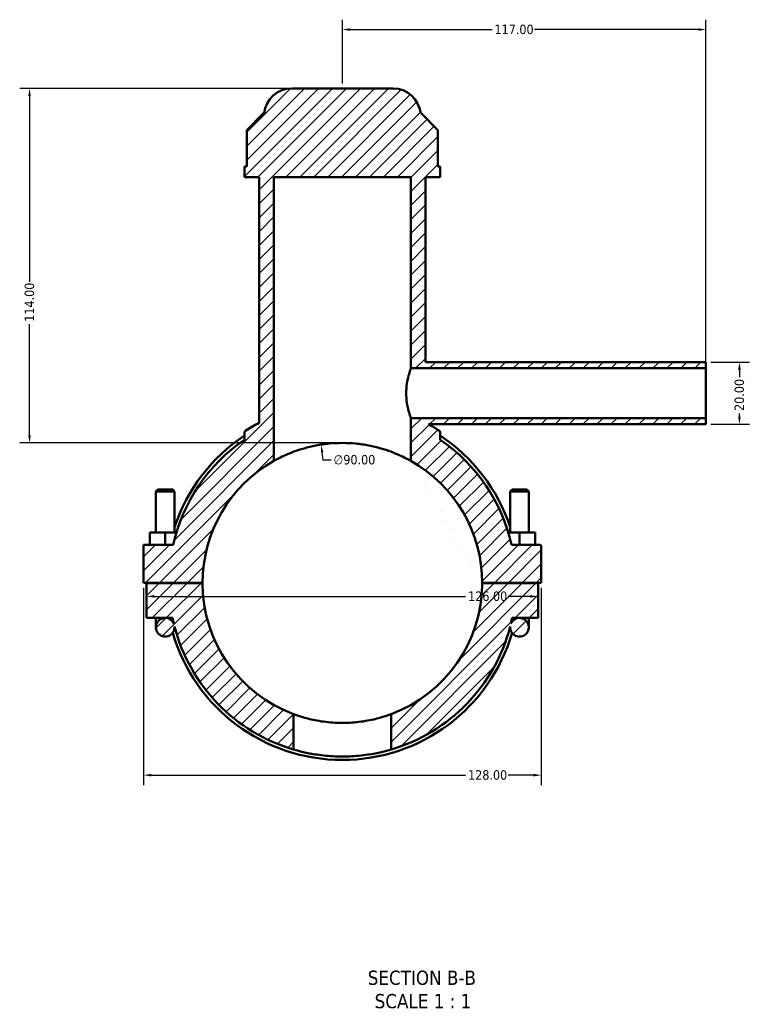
# Model space of a CAD drawing. Header units: millimetres. Extents: x 0 to 898, y -421 to 954.
# Tile 1 of 7: x 284 to 519, y -421 to -105. Entities that reach past the tile are written whole.
import ezdxf

# ---------------------------------------------------------------- set-up
doc = ezdxf.new("R2010")
doc.units = ezdxf.units.MM
for name, color, linetype, lineweight in [('Dimension (ANSI)', 7, 'Continuous', 25), ('Hatch (ANSI)', 7, 'Continuous', 18), ('Symbol (ANSI)', 7, 'Continuous', 25), ('Visible (ANSI)', 7, 'Continuous', 50)]:
    doc.layers.add(name, color=color, linetype=linetype, lineweight=lineweight)
doc.styles.add('Label Text (ANSI)', font='tahoma.ttf')
doc.styles.add('Note Text (ANSI)', font='tahoma.ttf')
doc.dimstyles.new('Default - mm (ANSI)', dxfattribs={"dimtxt": 3.048, "dimasz": 2.5, "dimexe": 3.175, "dimexo": 1.6002, "dimgap": 0.8, "dimtad": 0, "dimtoh": 1, "dimrnd": 1e-08, "dimzin": 4, "dimdsep": 46, "dimtxsty": 'Note Text (ANSI)', "dimcen": 0.09, "dimdle": 10, "dimclrd": 256, "dimclre": 256, "dimclrt": 230, "dimadec": 1, "dimazin": 1, "dimtfac": 1, "dimtofl": 0, "dimtmove": 0, "dimatfit": 3, "dimfxl": 1, "dimtolj": 1, "dimtzin": 4, "dimlwd": -1, "dimlwe": -1, "dimarcsym": 0})

# ---------------------------------------------------------------- blocks, each defined once
blk = doc.blocks.new('*D7')
at = {"layer": 'Defpoints', "color": 0, "transparency": 16777216}
for p in [(381.13, -241.54), (394.93, -330.47)]:
    blk.add_point(p, dxfattribs=at)
at = {"layer": 'Dimension (ANSI)', "transparency": 16777216}
for p, q in [((381.9, -246.48), (381.51, -244.01)), ((384.4, -246.48), (381.9, -246.48))]:
    blk.add_line(p, q, dxfattribs=at)
blk.add_solid([(381.93, -243.94), (381.1, -244.07), (381.13, -241.54)], dxfattribs=at)
at = {"layer": 'Dimension (ANSI)', "color": 230, "true_color": 0xff0080, "transparency": 16777216, "insert": (385.2, -244.84), "char_height": 3.048, "attachment_point": 1, "style": 'Note Text (ANSI)'}
blk.add_mtext('\\A1;∅90.00', dxfattribs=at)
blk = doc.blocks.new('*D9')
at = {"layer": 'Defpoints', "color": 0, "transparency": 16777216}
for p in [(371.77, -127), (287.37, -241), (388.03, -241)]:
    blk.add_point(p, dxfattribs=at)
at = {"layer": 'Dimension (ANSI)', "transparency": 16777216}
for p, q in [((370.17, -127), (284.19, -127)), ((287.37, -129.5), (287.37, -189.16)), ((287.37, -238.5), (287.37, -202.84)), ((386.43, -241), (284.19, -241))]:
    blk.add_line(p, q, dxfattribs=at)
for points in [[(286.95, -129.5), (287.78, -129.5), (287.37, -127)], [(286.95, -238.5), (287.78, -238.5), (287.37, -241)]]:
    blk.add_solid(points, dxfattribs=at)
at = {"layer": 'Dimension (ANSI)', "color": 230, "true_color": 0xff0080, "transparency": 16777216, "insert": (285.78, -202.04), "char_height": 3.048, "attachment_point": 1, "rotation": 90, "style": 'Note Text (ANSI)'}
blk.add_mtext('\\A1;114.00', dxfattribs=at)
blk = doc.blocks.new('*D10')
at = {"layer": 'Defpoints', "color": 0, "transparency": 16777216}
for p in [(505.03, -215), (505.03, -235), (515.81, -235)]:
    blk.add_point(p, dxfattribs=at)
at = {"layer": 'Dimension (ANSI)', "transparency": 16777216}
for p, q in [((506.63, -215), (518.99, -215)), ((515.81, -217.5), (515.81, -219.88)), ((515.81, -232.5), (515.81, -231.51)), ((506.63, -235), (518.99, -235))]:
    blk.add_line(p, q, dxfattribs=at)
for points in [[(515.39, -217.5), (516.23, -217.5), (515.81, -215)], [(515.39, -232.5), (516.23, -232.5), (515.81, -235)]]:
    blk.add_solid(points, dxfattribs=at)
at = {"layer": 'Dimension (ANSI)', "color": 230, "true_color": 0xff0080, "transparency": 16777216, "insert": (514.22, -230.71), "char_height": 3.048, "attachment_point": 1, "rotation": 90, "style": 'Note Text (ANSI)'}
blk.add_mtext('\\A1;20.00', dxfattribs=at)
blk = doc.blocks.new('*D11')
at = {"layer": 'Defpoints', "color": 0, "transparency": 16777216}
for p in [(505.03, -108.09), (388.03, -127), (505.03, -217)]:
    blk.add_point(p, dxfattribs=at)
at = {"layer": 'Dimension (ANSI)', "transparency": 16777216}
for p, q in [((388.03, -125.4), (388.03, -104.92)), ((505.03, -215.4), (505.03, -104.92)), ((390.53, -108.09), (436.19, -108.09)), ((502.53, -108.09), (449.87, -108.09))]:
    blk.add_line(p, q, dxfattribs=at)
for points in [[(390.53, -107.68), (390.53, -108.51), (388.03, -108.09)], [(502.53, -107.68), (502.53, -108.51), (505.03, -108.09)]]:
    blk.add_solid(points, dxfattribs=at)
at = {"layer": 'Dimension (ANSI)', "color": 230, "true_color": 0xff0080, "transparency": 16777216, "insert": (436.99, -106.51), "char_height": 3.048, "attachment_point": 1, "style": 'Note Text (ANSI)'}
blk.add_mtext('\\A1;117.00', dxfattribs=at)
blk = doc.blocks.new('*D12')
at = {"layer": 'Defpoints', "color": 0, "transparency": 16777216}
for p in [(324.03, -285.95), (452.03, -285.95), (452.03, -347.8)]:
    blk.add_point(p, dxfattribs=at)
at = {"layer": 'Dimension (ANSI)', "transparency": 16777216}
for p, q in [((324.03, -287.55), (324.03, -350.98)), ((452.03, -287.55), (452.03, -350.98)), ((326.53, -347.8), (427.69, -347.8)), ((449.53, -347.8), (441.37, -347.8))]:
    blk.add_line(p, q, dxfattribs=at)
for points in [[(326.53, -347.38), (326.53, -348.22), (324.03, -347.8)], [(449.53, -347.38), (449.53, -348.22), (452.03, -347.8)]]:
    blk.add_solid(points, dxfattribs=at)
at = {"layer": 'Dimension (ANSI)', "color": 230, "true_color": 0xff0080, "transparency": 16777216, "insert": (428.49, -346.21), "char_height": 3.048, "attachment_point": 1, "style": 'Note Text (ANSI)'}
blk.add_mtext('\\A1;128.00', dxfattribs=at)
blk = doc.blocks.new('*D13')
at = {"layer": 'Defpoints', "color": 0, "transparency": 16777216}
for p in [(325.03, -290.33), (451.03, -290.33), (451.03, -290.33)]:
    blk.add_point(p, dxfattribs=at)
at = {"layer": 'Dimension (ANSI)', "transparency": 16777216}
for p, q in [((327.53, -290.33), (427.69, -290.33)), ((448.53, -290.33), (441.37, -290.33))]:
    blk.add_line(p, q, dxfattribs=at)
for points in [[(327.53, -289.91), (327.53, -290.74), (325.03, -290.33)], [(448.53, -289.91), (448.53, -290.74), (451.03, -290.33)]]:
    blk.add_solid(points, dxfattribs=at)
at = {"layer": 'Dimension (ANSI)', "color": 230, "true_color": 0xff0080, "transparency": 16777216, "insert": (428.49, -288.74), "char_height": 3.048, "attachment_point": 1, "style": 'Note Text (ANSI)'}
blk.add_mtext('\\A1;126.00', dxfattribs=at)

msp = doc.modelspace()

# ---------------------------------------------------------------- hatches: boundary and pattern name
at = {"layer": 'Hatch (ANSI)'}
h = msp.add_hatch(dxfattribs=at)
h.set_pattern_fill('ANSI31', color=256, scale=25.4, style=0)
h.set_pattern_definition([(45, (0, 0), (-2.245064, 2.245064), [])])
edge = h.paths.add_edge_path()
edge.add_line((403.711, -328.183), (403.711, -339.555))
edge.add_ellipse((388.031, -286.003), major_axis=(15.68, -53.552), ratio=1, start_angle=0, end_angle=59.1214)
edge.add_ellipse((445.031, -300.253), major_axis=(-2.992, 0.224), ratio=1, start_angle=0, end_angle=274.27553)
edge.add_line((445.031, -297.253), (451.031, -297.253))
edge.add_line((451.031, -297.253), (451.031, -286.053))
edge.add_line((451.031, -286.053), (433.031, -286.053))
edge.add_ellipse((388.031, -286.003), major_axis=(45, -0.05), ratio=1, start_angle=290.45586, end_angle=360, ccw=False)
edge = h.paths.add_edge_path(flags=0)
edge.add_ellipse((445.031, -300.253), major_axis=(0, 3), ratio=1, start_angle=0, end_angle=66.20304)
edge.add_ellipse((388.031, -286.003), major_axis=(54.255, -13.04), ratio=1, start_angle=0, end_angle=1.88271)
edge.add_line((442.685, -297.253), (445.031, -297.253))
edge = h.paths.add_edge_path()
edge.add_spline(control_points=[(356.949, -236.997), (356.864, -237.051), (356.789, -237.119), (356.663, -237.277), (356.614, -237.366), (356.548, -237.556), (356.531, -237.656), (356.531, -237.757)], knot_values=[-0.0907132, -0.0907132, -0.0907132, -0.0907132, -0.0604754, -0.0604754, -0.0302377, -0.0302377, 0, 0, 0, 0], degree=3, periodic=0)
edge.add_line((356.531, -237.757), (356.531, -239.945))
edge.add_ellipse((388.031, -286.003), major_axis=(-31.5, 46.059), ratio=1, start_angle=0, end_angle=42.94964)
edge.add_line((333.592, -273.753), (324.031, -273.753))
edge.add_line((324.031, -273.753), (324.031, -285.953))
edge.add_line((324.031, -285.953), (343.031, -285.953))
edge.add_ellipse((388.031, -286.003), major_axis=(-45, 0.05), ratio=1, start_angle=299.40424, end_angle=360, ccw=False)
edge.add_line((365.981, -246.776), (365.981, -155.503))
edge.add_line((365.981, -155.503), (410.081, -155.503))
edge.add_line((410.081, -155.503), (410.081, -217.003))
edge.add_line((410.081, -217.003), (505.031, -217.003))
edge.add_line((505.031, -217.003), (505.031, -215.003))
edge.add_line((505.031, -215.003), (414.806, -215.003))
edge.add_line((414.806, -215.003), (414.806, -155.503))
edge.add_line((414.806, -155.503), (419.531, -155.503))
edge.add_line((419.531, -155.503), (419.531, -152.083))
edge.add_line((419.531, -152.083), (418.79, -152.083))
edge.add_line((418.79, -152.083), (418.79, -140.383))
edge.add_line((418.79, -140.383), (413.39, -134.983))
edge.add_line((413.39, -134.983), (413.231, -134.983))
edge.add_ellipse((404.289, -136.003), major_axis=(8.942, 1.02), ratio=1, start_angle=0, end_angle=83.4925)
edge.add_line((404.289, -127.003), (371.773, -127.003))
edge.add_ellipse((371.773, -136.003), major_axis=(0, 9), ratio=1, start_angle=0, end_angle=83.4925)
edge.add_line((362.831, -134.983), (362.673, -134.983))
edge.add_line((362.673, -134.983), (357.273, -140.383))
edge.add_line((357.273, -140.383), (357.273, -152.083))
edge.add_line((357.273, -152.083), (356.531, -152.083))
edge.add_line((356.531, -152.083), (356.531, -155.503))
edge.add_line((356.531, -155.503), (361.256, -155.503))
edge.add_line((361.256, -155.503), (361.256, -234.517))
edge.add_ellipse((388.031, -286.003), major_axis=(-26.775, 51.486), ratio=1, start_angle=0, end_angle=4.90832)
edge = h.paths.add_edge_path()
edge.add_ellipse((451.531, -274.253), major_axis=(0.5, 0), ratio=1, start_angle=0, end_angle=90)
edge.add_line((451.531, -273.753), (442.47, -273.753))
edge.add_ellipse((388.031, -286.003), major_axis=(54.439, 12.25), ratio=1, start_angle=0, end_angle=42.94964)
edge.add_line((419.531, -239.945), (419.531, -237.757))
edge.add_spline(control_points=[(419.531, -237.757), (419.531, -237.664), (419.517, -237.572), (419.461, -237.396), (419.419, -237.313), (419.298, -237.141), (419.212, -237.06), (419.113, -236.997)], knot_values=[-0.0907216, -0.0907216, -0.0907216, -0.0907216, -0.0629398, -0.0629398, -0.035158, -0.035158, 0, 0, 0, 0], degree=3, periodic=0)
edge.add_ellipse((388.031, -286.003), major_axis=(31.082, 49.006), ratio=1, start_angle=0, end_angle=3.88574)
edge.add_line((415.721, -235.003), (505.031, -235.003))
edge.add_line((505.031, -235.003), (505.031, -233.003))
edge.add_line((505.031, -233.003), (410.081, -233.003))
edge.add_line((410.081, -233.003), (410.081, -246.776))
edge.add_ellipse((388.031, -286.003), major_axis=(22.05, 39.228), ratio=1, start_angle=299.40424, end_angle=360, ccw=False)
edge.add_line((433.031, -285.953), (452.031, -285.953))
edge.add_line((452.031, -285.953), (452.031, -274.253))
edge = h.paths.add_edge_path()
edge.add_line((343.031, -286.053), (325.031, -286.053))
edge.add_line((325.031, -286.053), (325.031, -297.253))
edge.add_line((325.031, -297.253), (331.031, -297.253))
edge.add_ellipse((331.031, -300.253), major_axis=(0, 3), ratio=1, start_angle=0, end_angle=274.27553)
edge.add_ellipse((388.031, -286.003), major_axis=(-54.008, -14.026), ratio=1, start_angle=0, end_angle=59.1214)
edge.add_line((372.351, -339.555), (372.351, -328.183))
edge.add_ellipse((388.031, -286.003), major_axis=(-15.68, -42.18), ratio=1, start_angle=290.45586, end_angle=360, ccw=False)
edge = h.paths.add_edge_path(flags=0)
edge.add_line((331.031, -297.253), (333.377, -297.253))
edge.add_ellipse((388.031, -286.003), major_axis=(-54.654, -11.25), ratio=1, start_angle=0, end_angle=1.88271)
edge.add_ellipse((331.031, -300.253), major_axis=(2.745, 1.21), ratio=1, start_angle=0, end_angle=66.20304)

# ---------------------------------------------------------------- linework, layer by layer
at = {"layer": 'Visible (ANSI)'}
for p, q in [((404.289, -127.003), (371.773, -127.003)), ((362.673, -134.983), (357.273, -140.383)), ((362.831, -134.983), (362.673, -134.983)), ((413.39, -134.983), (413.231, -134.983)), ((418.79, -140.383), (413.39, -134.983)), ((357.273, -140.383), (357.273, -152.083)), ((418.79, -152.083), (418.79, -140.383)), ((357.273, -152.083), (356.531, -152.083)), ((356.531, -152.083), (356.531, -155.503)), ((419.531, -152.083), (418.79, -152.083)), ((419.531, -155.503), (419.531, -152.083)), ((356.531, -155.503), (361.256, -155.503)), ((361.256, -155.503), (361.256, -234.517)), ((365.981, -246.776), (365.981, -155.503)), ((365.981, -155.503), (410.081, -155.503)), ((410.081, -155.503), (410.081, -217.003)), ((414.806, -215.003), (414.806, -155.503)), ((414.806, -155.503), (419.531, -155.503)), ((505.031, -215.003), (414.806, -215.003)), ((505.031, -217.003), (505.031, -215.003)), ((410.081, -217.003), (505.031, -217.003)), ((505.031, -233.003), (505.031, -217.003)), ((505.031, -233.003), (410.081, -233.003)), ((410.081, -233.003), (410.081, -246.776)), ((505.031, -235.003), (505.031, -233.003)), ((415.721, -235.003), (505.031, -235.003)), ((356.531, -237.757), (356.531, -239.945)), ((419.531, -239.945), (419.531, -237.757)), ((328.631, -255.953), (328.031, -256.553)), ((333.431, -255.953), (328.631, -255.953)), ((333.431, -255.953), (334.031, -256.553)), ((442.631, -255.953), (442.031, -256.553)), ((442.631, -255.953), (447.431, -255.953)), ((447.431, -255.953), (448.031, -256.553)), ((328.031, -256.553), (334.031, -256.553)), ((328.031, -256.553), (328.031, -269.753)), ((334.031, -256.553), (334.031, -269.753)), ((448.031, -256.553), (442.031, -256.553)), ((442.031, -269.753), (442.031, -256.553)), ((448.031, -269.753), (448.031, -256.553)), ((331.031, -269.753), (326.031, -269.753)), ((326.031, -273.753), (326.031, -269.753)), ((331.031, -273.753), (331.031, -269.753)), ((334.65, -269.753), (331.031, -269.753)), ((441.413, -269.753), (445.031, -269.753)), ((445.031, -269.753), (450.031, -269.753)), ((445.031, -273.753), (445.031, -269.753)), ((450.031, -273.753), (450.031, -269.753)), ((333.592, -273.753), (324.031, -273.753)), ((324.031, -273.753), (324.031, -285.953)), ((451.531, -273.753), (442.47, -273.753)), ((452.031, -285.953), (452.031, -274.253)), ((324.031, -285.953), (343.031, -285.953)), ((343.031, -286.053), (325.031, -286.053)), ((325.031, -286.053), (325.031, -297.253)), ((328.031, -285.953), (328.031, -286.053)), ((334.031, -285.953), (334.031, -286.053)), ((433.031, -285.953), (452.031, -285.953)), ((451.031, -286.053), (433.031, -286.053)), ((442.031, -286.053), (442.031, -285.953)), ((448.031, -286.053), (448.031, -285.953)), ((451.031, -297.253), (451.031, -286.053)), ((325.031, -297.253), (331.031, -297.253)), ((328.031, -297.253), (328.031, -300.253)), ((331.031, -297.253), (333.377, -297.253)), ((442.685, -297.253), (445.031, -297.253)), ((445.031, -297.253), (451.031, -297.253)), ((448.031, -300.253), (448.031, -297.253)), ((334.031, -300.253), (334.031, -300.062)), ((442.031, -300.062), (442.031, -300.253)), ((372.351, -339.555), (372.351, -328.183)), ((403.711, -328.183), (403.711, -339.555))]:
    msp.add_line(p, q, dxfattribs=at)
for centre, radius, start, end in [((371.773, -136.003), 9, 90, 173.4925), ((404.289, -136.003), 9, 6.5075, 90), ((388.031, -286.003), 58.032, 117.47641, 122.38473), ((388.031, -286.003), 58.032, 57.61527, 61.501), ((388.031, -286.003), 55.8, 124.3687, 167.31833), ((388.031, -286.003), 56.916, 123.60383, 161.58015), ((388.031, -286.003), 56.916, 18.41985, 56.39617), ((388.031, -286.003), 55.8, 12.68167, 55.6313), ((388.031, -286.003), 45, 119.34058, 179.93634), ((388.031, -286.003), 45, 0.06366, 60.65942), ((451.531, -274.253), 0.5, 0, 90), ((388.031, -286.003), 45, 180.06366, 249.6078), ((388.031, -286.003), 45, 290.3922, 359.93634), ((331.031, -300.253), 3, 90, 4.27553), ((331.031, -300.253), 3, 23.79696, 90), ((388.031, -286.003), 55.8, 191.63129, 193.514), ((445.031, -300.253), 3, 175.72447, 90), ((445.031, -300.253), 3, 90, 156.20304), ((388.031, -286.003), 55.8, 346.486, 348.36871), ((388.031, -286.003), 55.8, 194.55849, 253.67989), ((388.031, -286.003), 55.8, 286.32011, 345.44151), ((388.031, -286.003), 56.916, 196.38542, 343.61458)]:
    msp.add_arc(centre, radius, start, end, dxfattribs=at)
for points, knots in [([(410.081, -217.003), (410.081, -217.003), (410.004, -217.208), (409.727, -218.027), (409.53, -218.642), (409.156, -220.052), (408.953, -220.945), (408.662, -222.913), (408.579, -223.988), (408.579, -225.003)], [3.6525675, 3.6525675, 3.6525675, 3.6525675, 3.9568469, 3.9568469, 4.2611264, 4.2611264, 4.5656082, 4.5656082, 4.87009, 4.87009, 4.87009, 4.87009]), ([(408.579, -225.003), (408.579, -226.018), (408.662, -227.094), (408.953, -229.062), (409.156, -229.955), (409.53, -231.365), (409.727, -231.979), (410.004, -232.799), (410.081, -233.003), (410.081, -233.003)], [0, 0, 0, 0, 0.3044818, 0.3044818, 0.6089637, 0.6089637, 0.9132431, 0.9132431, 1.2175225, 1.2175225, 1.2175225, 1.2175225]), ([(356.949, -236.997), (356.864, -237.051), (356.789, -237.119), (356.663, -237.277), (356.614, -237.366), (356.548, -237.556), (356.531, -237.656), (356.531, -237.757)], [-0.090713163, -0.090713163, -0.090713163, -0.090713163, -0.060475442, -0.060475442, -0.030237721, -0.030237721, 0, 0, 0, 0]), ([(419.531, -237.757), (419.531, -237.664), (419.517, -237.572), (419.461, -237.396), (419.419, -237.313), (419.298, -237.141), (419.212, -237.06), (419.113, -236.997)], [-0.090721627, -0.090721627, -0.090721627, -0.090721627, -0.062939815, -0.062939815, -0.035158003, -0.035158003, 0, 0, 0, 0]), ([(410.081, -246.776), (410.081, -246.776), (409.943, -246.697), (409.373, -246.385), (408.941, -246.151), (407.809, -245.578), (407.109, -245.238), (405.499, -244.523), (404.59, -244.148), (402.659, -243.435), (401.568, -243.07), (399.184, -242.39), (397.891, -242.075), (395.181, -241.554), (393.761, -241.346), (390.891, -241.071), (389.441, -241.003), (386.622, -241.003), (385.171, -241.071), (382.301, -241.346), (380.881, -241.554), (378.171, -242.075), (376.878, -242.39), (374.495, -243.07), (373.404, -243.435), (371.473, -244.148), (370.563, -244.523), (368.954, -245.238), (368.253, -245.578), (367.122, -246.151), (366.69, -246.385), (366.119, -246.697), (365.981, -246.776), (365.981, -246.776)], [6.7744824, 6.7744824, 6.7744824, 6.7744824, 7.1984146, 7.1984146, 7.6223468, 7.6223468, 8.0462789, 8.0462789, 8.4702111, 8.4702111, 8.8930892, 8.8930892, 9.3159674, 9.3159674, 9.7388455, 9.7388455, 10.1617237, 10.1617237, 10.5846018, 10.5846018, 11.0074799, 11.0074799, 11.4303581, 11.4303581, 11.8532362, 11.8532362, 12.2771684, 12.2771684, 12.7011005, 12.7011005, 13.1250327, 13.1250327, 13.5489649, 13.5489649, 13.5489649, 13.5489649]), ([(372.351, -328.183), (372.351, -328.183), (372.447, -328.219), (372.848, -328.365), (373.153, -328.475), (374.357, -328.884), (375.561, -329.264), (377.635, -329.792), (378.416, -329.973), (380.12, -330.311), (381.043, -330.468), (382.972, -330.729), (383.981, -330.832), (386.013, -330.97), (387.038, -331.003), (389.024, -331.003), (390.049, -330.97), (392.082, -330.832), (393.09, -330.729), (395.019, -330.468), (395.942, -330.311), (397.646, -329.973), (398.427, -329.792), (400.502, -329.264), (401.706, -328.884), (402.909, -328.475), (403.214, -328.365), (403.615, -328.219), (403.711, -328.183), (403.711, -328.183)], [4.7687576, 4.7687576, 4.7687576, 4.7687576, 5.0668884, 5.0668884, 5.3650192, 5.3650192, 5.9612807, 5.9612807, 6.2592447, 6.2592447, 6.5572086, 6.5572086, 6.8551725, 6.8551725, 7.1531364, 7.1531364, 7.4511004, 7.4511004, 7.7490643, 7.7490643, 8.0470282, 8.0470282, 8.3449922, 8.3449922, 8.9412537, 8.9412537, 9.2393845, 9.2393845, 9.5375153, 9.5375153, 9.5375153, 9.5375153]), ([(403.711, -339.555), (403.711, -339.555), (403.616, -339.583), (403.216, -339.698), (402.912, -339.784), (402.111, -340), (401.612, -340.129), (400.463, -340.404), (399.812, -340.55), (398.426, -340.831), (397.642, -340.976), (395.935, -341.247), (395.012, -341.374), (393.081, -341.583), (392.074, -341.666), (390.044, -341.776), (389.021, -341.803), (387.041, -341.803), (386.019, -341.776), (383.989, -341.666), (382.981, -341.583), (381.051, -341.374), (380.127, -341.247), (378.42, -340.976), (377.637, -340.831), (376.251, -340.55), (375.599, -340.404), (374.45, -340.129), (373.952, -340), (373.15, -339.784), (372.846, -339.698), (372.447, -339.583), (372.351, -339.555), (372.351, -339.555)], [0, 0, 0, 0, 0.2970892, 0.2970892, 0.5941784, 0.5941784, 0.8912676, 0.8912676, 1.1883568, 1.1883568, 1.4853786, 1.4853786, 1.7824004, 1.7824004, 2.0794223, 2.0794223, 2.3764441, 2.3764441, 2.6734659, 2.6734659, 2.9704877, 2.9704877, 3.2675095, 3.2675095, 3.5645313, 3.5645313, 3.8616205, 3.8616205, 4.1587097, 4.1587097, 4.4557989, 4.4557989, 4.7528881, 4.7528881, 4.7528881, 4.7528881])]:
    msp.add_open_spline(points, degree=3, knots=knots, dxfattribs=at)

# ---------------------------------------------------------------- texts
at = {"layer": 'Symbol (ANSI)', "char_height": 4.572, "attachment_point": 7, "style": 'Label Text (ANSI)'}
for s, insert in [('SECTION B-B', (396.203, -415.306)), ('SCALE 1 : 1', (398.426, -422.819))]:
    msp.add_mtext(s, dxfattribs=dict(at, insert=insert))

# ---------------------------------------------------------------- dimensions: what is measured, and where the dimension line sits
at = {"layer": 'Dimension (ANSI)'}
for base, p1, p2, angle, override, picture, middle in [((505.031, -108.094), (388.031, -127.003), (505.031, -217.003), 180, {"dimtoh": 0, "dimdec": 2, "dimtp": 0, "dimtm": 0, "dimtdec": 2, "dimatfit": 1}, '*D11', (443.031, -108.094)), ((287.366, -241.004), (371.773, -127.003), (388.031, -241.004), 90, {"dimtoh": 0, "dimdec": 2, "dimtp": 0, "dimtm": 0, "dimtdec": 2, "dimatfit": 1}, '*D9', (287.366, -196.004)), ((515.811, -235.003), (505.031, -215.003), (505.031, -235.003), 90, {"dimtoh": 0, "dimdec": 2, "dimtp": 0, "dimtm": 0, "dimtdec": 2, "dimatfit": 1}, '*D10', (515.811, -225.694)), ((452.031, -347.801), (324.031, -285.953), (452.031, -285.953), 180, {"dimtoh": 0, "dimdec": 2, "dimtp": 0, "dimtm": 0, "dimtdec": 2, "dimatfit": 1}, '*D12', (434.531, -347.801)), ((451.031, -290.326), (325.031, -290.326), (451.031, -290.326), 180, {"dimtoh": 0, "dimdec": 2, "dimse1": 1, "dimse2": 1, "dimtp": 0, "dimtm": 0, "dimtdec": 2, "dimatfit": 1}, '*D13', (434.531, -290.326))]:
    dim = msp.add_linear_dim(base=base, p1=p1, p2=p2, angle=angle, dimstyle='Default - mm (ANSI)', override=override, dxfattribs=at)
    dim.commit()
    dim.dimension.update_dxf_attribs({"geometry": picture, "text_midpoint": middle, "dimtype": 160})
dim = msp.add_diameter_dim_2p(p1=(394.931, -330.474), p2=(381.131, -241.536), dimstyle='Default - mm (ANSI)', override={"dimtih": 1, "dimdec": 2, "dimlfac": 0.999975, "dimtp": 0, "dimtm": 0, "dimtdec": 2}, dxfattribs=at)
dim.commit()
dim.dimension.update_dxf_attribs({"geometry": '*D7', "text_midpoint": (391.894, -246.477), "dimtype": 163})

doc.saveas('drawing.dxf')
